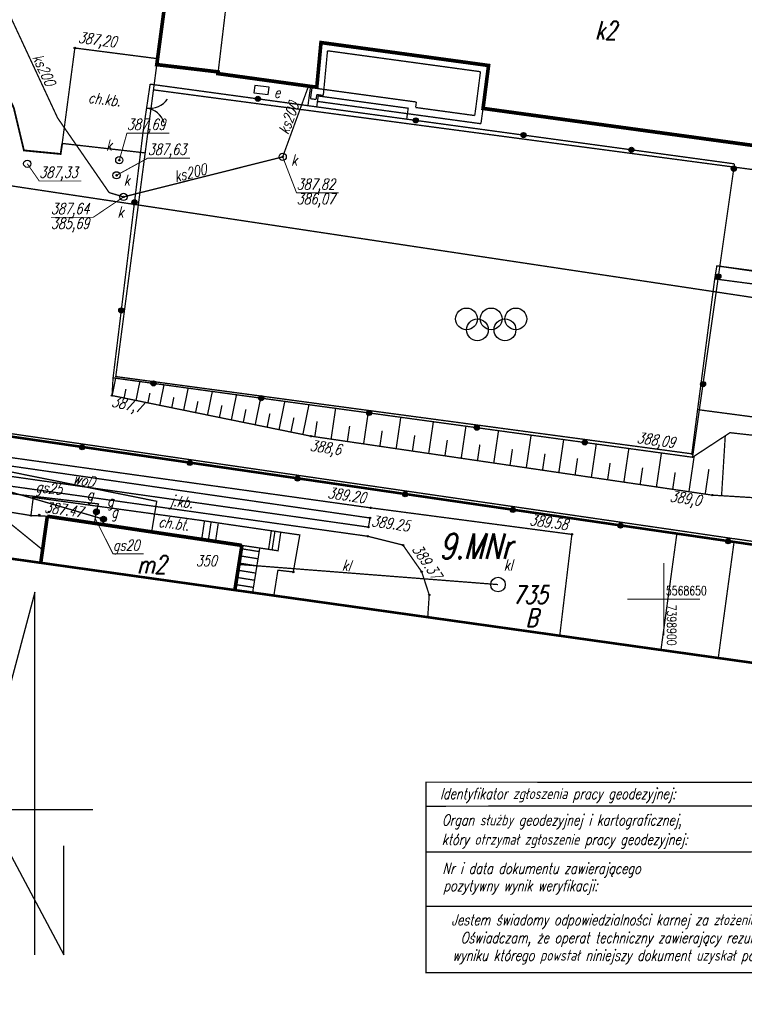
# Model space of a CAD drawing. Extents: x 0 to 7399016, y -8 to 5568733.
# Tile 4 of 10: x 7398856 to 7398906, y 5568622 to 5568690. Entities that reach past the tile are written whole.
import ezdxf
from ezdxf.enums import TextEntityAlignment as Align

# ---------------------------------------------------------------- set-up
doc = ezdxf.new("R2010")
doc.units = 0
doc.header["$MEASUREMENT"] = 0
for name, pattern in [('1053', [2, 1.5, -0.5]), ('1054', [2, 1.5, -0.5]), ('1056', [1.5, 1, -0.5]), ('1149', [1.5, 1, -0.5]), ('1308', [0]), ('2214', [3.55, 2, -0.35, 0.25, -0.35, 0.25, -0.35]), ('2217', [2, 1.5, -0.5]), ('3820', [1.5, 1, -0.5]), ('3901', [0]), ('5102', [0])]:
    doc.linetypes.add(name, pattern=pattern)
doc.layers.get('0').update_dxf_attribs({"linetype": 'CONTINUOUS'})
for name, color, linetype in [('210-OZNACZENIE_KONTURU_UZY', 7, 'CONTINUOUS'), ('211-NUMER_DZIALKI_EWIDENCY', 7, 'CONTINUOUS'), ('218-KONTUR_UZYTKU_GRUNTOWE', 7, 'CONTINUOUS'), ('219-DZIALKA_EWIDENCYJNA', 7, 'CONTINUOUS'), ('312-BUDYNEK_EWIDENCYJNY', 7, 'CONTINUOUS'), ('312-OZNACZENIE_BUDYNKU_EWI', 7, 'CONTINUOUS'), ('352-SCHODY', 7, 'CONTINUOUS'), ('CHODNIK', 7, 'CONTINUOUS'), ('CHODNIK-ATR17', 7, 'CONTINUOUS'), ('GAZOWE_URZADZENIE_TECHNIC0', 7, 'CONTINUOUS'), ('GAZOWE_URZADZENIE_TECHNICZ', 7, 'CONTINUOUS'), ('JEZDNIA', 7, 'CONTINUOUS'), ('JEZDNIA-ATR17', 7, 'CONTINUOUS'), ('KLAUZULA', 7, 'CONTINUOUS'), ('KRZYZE_MAPY', 7, 'CONTINUOUS'), ('LINIE_Z_PLANU', 7, 'CONTINUOUS'), ('NOWA_KOMORA_PODZIEMA', 7, 'CONTINUOUS'), ('NOWA_KONDYGNACJA', 7, 'CONTINUOUS'), ('NOWA_SKARPA_NIEUMOCNIONA', 7, 'CONTINUOUS'), ('NOWA_SZAFA_ELEKTROENERGETY', 7, 'CONTINUOUS'), ('NOWE_OGRODZENIE', 7, 'CONTINUOUS'), ('NOWE_SCHODY', 7, 'CONTINUOUS'), ('NOWE_WYS_', 7, 'CONTINUOUS'), ('NOWY_BUDYNEK', 7, 'CONTINUOUS'), ('NOWY_CHODNIK', 7, 'CONTINUOUS'), ('NOWY_KRAWEZNIK', 7, 'CONTINUOUS'), ('NOWY_OBSZAR_UTWARDZONY', 7, 'CONTINUOUS'), ('NOWY_PLAC_SPORTOWY', 7, 'CONTINUOUS'), ('NOWY_TARAS', 7, 'CONTINUOUS'), ('OGRODZENIE_TRWALE', 7, 'CONTINUOUS'), ('OPISY_GAZ', 7, 'CONTINUOUS'), ('OPISY_KANALIZACJA', 7, 'CONTINUOUS'), ('OSADNIK__SZAMBO', 7, 'CONTINUOUS'), ('OSADNIK__SZAMBO-ATR17', 7, 'CONTINUOUS'), ('PIKIETA_NATURALNA', 7, 'CONTINUOUS'), ('PIKIETA_SZTUCZNA', 7, 'CONTINUOUS'), ('PIKIETA_SZTUCZNA-ATR2', 7, 'CONTINUOUS'), ('PRZEWOD_ELEKTROENERGETYCZ0', 7, 'CONTINUOUS'), ('PRZEWOD_GAZOWY', 7, 'CONTINUOUS'), ('PRZEWOD_GAZOWY-ATR1', 7, 'CONTINUOUS'), ('PRZEWOD_KANALIZACYJNY', 7, 'CONTINUOUS'), ('PRZEWOD_KANALIZACYJNY-ATR1', 7, 'CONTINUOUS'), ('PRZEWOD_WODOCIAGOWY', 7, 'CONTINUOUS'), ('PRZEWOD_WODOCIAGOWY-ATR1', 7, 'CONTINUOUS'), ('RZEDNA', 7, 'CONTINUOUS'), ('STUDNIA_KANALIZACYJNA', 7, 'CONTINUOUS'), ('STUDNIA_KANALIZACYJNA-ATR1', 7, 'CONTINUOUS'), ('SZAFA_GAZOWA_LUB_KONTENER-', 7, 'CONTINUOUS'), ('ZAKRES', 7, 'CONTINUOUS')]:
    doc.layers.add(name, color=color, linetype=linetype)
doc.styles.add('STYL_ARIAL', font='simplex', dxfattribs={"width": 0.75, "oblique": 0.1})

# ---------------------------------------------------------------- blocks, each defined once
blk = doc.blocks.new('SUPK')
at = {"color": 0}
blk.add_circle((0, 0), 0.25, dxfattribs=at)
blk = doc.blocks.new('RTPW02')
at = {"color": 0}
blk.add_circle((0, 0), 0.05, dxfattribs=at)
blk = doc.blocks.new('SUKM')
at = {"color": 0}
blk.add_circle((0, 0), 0.5, dxfattribs=at)
blk = doc.blocks.new('SUGW')
at = {"color": 0}
for radius in [0.2, 0.18, 0.16, 0.14, 0.12, 0.1, 0.08, 0.06, 0.04, 0.02]:
    blk.add_circle((0, 0), radius, dxfattribs=at)
blk = doc.blocks.new('OTSP')
at = {"color": 0}
for centre in [(-1.7, 0.75), (0, 0.75), (1.7, 0.75), (-0.95, 0), (0.95, 0)]:
    blk.add_circle(centre, 0.75, dxfattribs=at)
blk = doc.blocks.new('KTOK02')
at = {"color": 0}
for centre, start, end in [((-1.5, 0), 0, 63.26058), ((1.5, 0), 116.73942, 180)]:
    blk.add_arc(centre, 1.5, start, end, dxfattribs=at)
blk = doc.blocks.new('RTPW01')
at = {"color": 0}
blk.add_circle((0, 0), 0.05, dxfattribs=at)
blk = doc.blocks.new('SUES')
at = {"color": 0}
blk.add_lwpolyline([(-0.5, -0.25), (0.5, -0.25), (0.5, 0.25), (-0.5, 0.25)], close=True, dxfattribs=at)
blk = doc.blocks.new('ST')
at = {"color": 0}
for p, q in [((0, 25), (-4, 10)), ((0, 0), (0, 25)), ((-4, 10), (4, 10)), ((-2, 0), (-2, 7.5)), ((-2, 7.5), (2, 0)), ((2, 0), (2, 7.5))]:
    blk.add_line(p, q, dxfattribs=at)

msp = doc.modelspace()

# ---------------------------------------------------------------- linework, layer by layer
at = {"layer": '218-KONTUR_UZYTKU_GRUNTOWE', "color": 3, "linetype": '2217', "const_width": 0.09}
for points in [[(7398842.109, 5568663.289), (7398900.959, 5568654.739)], [(7398899.809, 5568646.504), (7398900.91, 5568654.55)], [(7398904.841, 5568654.168), (7398900.901, 5568654.748)], [(7398918.793, 5568652.144), (7398904.773, 5568654.184)]]:
    msp.add_lwpolyline(points, dxfattribs=at)
at = {"layer": '219-DZIALKA_EWIDENCYJNA', "color": 7, "const_width": 0.09}
for points in [[(7398845.02, 5568680), (7398945.936, 5568664.807)], [(7398842.06, 5568663.1), (7398904.85, 5568653.97)], [(7398903.759, 5568645.949), (7398904.85, 5568653.97)], [(7398941.564, 5568648.637), (7398904.85, 5568653.97)]]:
    msp.add_lwpolyline(points, dxfattribs=at)
at = {"layer": '312-BUDYNEK_EWIDENCYJNY', "color": 7, "const_width": 0.25}
for points in [[(7398857.067, 5568652.509), (7398857.52, 5568655.72)], [(7398857.52, 5568655.72), (7398870.93, 5568653.71)], [(7398870.93, 5568653.71), (7398870.444, 5568650.63)]]:
    msp.add_lwpolyline(points, dxfattribs=at)
at = {"layer": '352-SCHODY', "color": 7, "const_width": 0.09}
for points in [[(7398868.35, 5568655.4), (7398869.55, 5568655.22), (7398872.96, 5568654.72), (7398872.77, 5568653.44), (7398872.16, 5568653.53), (7398870.93, 5568653.71), (7398869.36, 5568653.95), (7398868.16, 5568654.13), (7398868.35, 5568655.4)], [(7398868.35, 5568655.4), (7398869.55, 5568655.22), (7398872.96, 5568654.72), (7398872.77, 5568653.44), (7398872.16, 5568653.53), (7398870.93, 5568653.71), (7398869.36, 5568653.95), (7398868.16, 5568654.13), (7398868.35, 5568655.4)], [(7398868.809, 5568655.331), (7398868.618, 5568654.061)], [(7398869.303, 5568655.257), (7398869.113, 5568653.987)], [(7398872.96, 5568654.72), (7398873.61, 5568654.62), (7398873.42, 5568653.34), (7398872.77, 5568653.44), (7398872.96, 5568654.72)], [(7398872.96, 5568654.72), (7398873.61, 5568654.62), (7398873.42, 5568653.34), (7398872.77, 5568653.44), (7398872.96, 5568654.72)], [(7398873.01, 5568653.403), (7398873.207, 5568654.682)], [(7398870.444, 5568650.63), (7398870.93, 5568653.71), (7398872.16, 5568653.53)], [(7398870.444, 5568650.63), (7398870.93, 5568653.71), (7398872.16, 5568653.53)], [(7398870.816, 5568652.986), (7398872.041, 5568652.789)], [(7398870.894, 5568653.48), (7398872.12, 5568653.283)], [(7398872.16, 5568653.53), (7398871.668, 5568650.458)], [(7398872.16, 5568653.53), (7398871.668, 5568650.458)], [(7398870.738, 5568652.492), (7398871.962, 5568652.296)], [(7398870.66, 5568651.998), (7398871.883, 5568651.802)], [(7398870.504, 5568651.01), (7398871.725, 5568650.815)], [(7398870.582, 5568651.504), (7398871.804, 5568651.308)]]:
    msp.add_lwpolyline(points, dxfattribs=at)
at = {"layer": 'CHODNIK', "color": 7, "linetype": '1056', "const_width": 0.09}
for points in [[(7398868.35, 5568655.4), (7398856.55, 5568657.02), (7398856.39, 5568655.77), (7398857.52, 5568655.72), (7398868.16, 5568654.13), (7398868.35, 5568655.4)], [(7398873.61, 5568654.62), (7398873.42, 5568653.34), (7398872.77, 5568653.44), (7398872.16, 5568653.53), (7398871.668, 5568650.458)], [(7398873.132, 5568650.252), (7398873.41, 5568652), (7398874.47, 5568651.88), (7398874.92, 5568654.43), (7398873.61, 5568654.62)]]:
    msp.add_lwpolyline(points, dxfattribs=at)
at = {"layer": 'JEZDNIA', "color": 7, "linetype": '1053', "const_width": 0.09}
for points in [[(7398843.76, 5568662.77), (7398842.84, 5568657.58), (7398845.29, 5568657.56), (7398845.5, 5568658.57), (7398847.88, 5568658.23), (7398847.96, 5568658.78), (7398879.6, 5568654.34), (7398882.03, 5568653.73), (7398883.32, 5568651.89), (7398883.84, 5568650.3), (7398883.737, 5568648.762)], [(7398892.834, 5568647.484), (7398893.67, 5568654.47), (7398879.8, 5568656.3), (7398848.16, 5568660.72), (7398845.61, 5568661.39), (7398845.67, 5568662.55), (7398843.76, 5568662.77)], [(7398848, 5568659.46), (7398848.11, 5568660.18), (7398879.76, 5568655.6), (7398879.65, 5568654.97), (7398848, 5568659.46)]]:
    msp.add_lwpolyline(points, dxfattribs=at)
at = {"layer": 'KLAUZULA', "color": 1, "const_width": 0.09}
for points in [[(7398949.964, 5568624.253), (7398883.613, 5568624.253), (7398883.61, 5568637.39), (7398949.964, 5568637.383), (7398949.964, 5568624.253)], [(7398883.622, 5568635.734), (7398926.458, 5568635.762)], [(7398883.645, 5568632.572), (7398926.484, 5568632.601)], [(7398883.661, 5568628.824), (7398926.504, 5568628.853)]]:
    msp.add_lwpolyline(points, dxfattribs=at)
at = {"layer": 'KRZYZE_MAPY', "color": 7, "const_width": 0.065}
for points in [[(7398900, 5568647.5), (7398900, 5568652.5)], [(7398897.5, 5568650), (7398902.5, 5568650)]]:
    msp.add_lwpolyline(points, dxfattribs=at)
at = {"layer": 'KRZYZE_MAPY', "color": 7}
msp.add_point((7398900, 5568650), dxfattribs=at)
at = {"layer": 'LINIE_Z_PLANU', "color": 9, "const_width": 0.175}
msp.add_lwpolyline([(7398843.492, 5568662.892), (7398941.554, 5568648.599)], dxfattribs=at)
at = {"layer": 'NOWA_KOMORA_PODZIEMA', "color": 7, "const_width": 0.065}
msp.add_lwpolyline([(7398856.139, 5568680.018), (7398856.964, 5568678.827), (7398859.874, 5568678.827)], dxfattribs=at)
at = {"layer": 'NOWA_KONDYGNACJA', "color": 7, "const_width": 0.09}
msp.add_lwpolyline([(7398869.294, 5568686.349), (7398870.774, 5568698.751)], dxfattribs=at)
at = {"layer": 'NOWA_SKARPA_NIEUMOCNIONA', "color": 7, "linetype": '3820', "const_width": 0.09}
msp.add_lwpolyline([(7398861.979, 5568664.039), (7398875.69, 5568661.24), (7398903.343, 5568657.175), (7398925.529, 5568655.809), (7398921.167, 5568659.619), (7398904.569, 5568661.479), (7398901.988, 5568659.786), (7398862.05, 5568665.258), (7398861.979, 5568664.039)], dxfattribs=at)
at = {"layer": 'NOWA_SKARPA_NIEUMOCNIONA', "color": 7, "const_width": 0.09}
for points in [[(7398861.987, 5568664.037), (7398862.231, 5568665.233)], [(7398862.809, 5568663.87), (7398862.936, 5568664.494)], [(7398863.63, 5568663.702), (7398863.896, 5568665.005)], [(7398865.273, 5568663.366), (7398865.561, 5568664.777)], [(7398866.916, 5568663.031), (7398867.226, 5568664.549)], [(7398864.452, 5568663.534), (7398864.59, 5568664.213)], [(7398866.095, 5568663.199), (7398866.244, 5568663.931)], [(7398868.559, 5568662.696), (7398868.891, 5568664.321)], [(7398870.202, 5568662.36), (7398870.556, 5568664.093)], [(7398871.845, 5568662.025), (7398872.221, 5568663.865)], [(7398867.738, 5568662.863), (7398867.898, 5568663.649)], [(7398869.381, 5568662.528), (7398869.552, 5568663.367)], [(7398871.024, 5568662.193), (7398871.206, 5568663.086)], [(7398873.488, 5568661.69), (7398873.886, 5568663.636)], [(7398875.131, 5568661.354), (7398875.55, 5568663.408)], [(7398877.076, 5568661.036), (7398877.388, 5568663.156)], [(7398872.667, 5568661.857), (7398872.86, 5568662.804)], [(7398874.31, 5568661.522), (7398874.514, 5568662.522)], [(7398879.318, 5568660.707), (7398879.633, 5568662.849)], [(7398881.56, 5568660.377), (7398881.878, 5568662.541)], [(7398875.955, 5568661.201), (7398876.11, 5568662.256)], [(7398878.197, 5568660.871), (7398878.354, 5568661.937)], [(7398883.803, 5568660.048), (7398884.124, 5568662.234)], [(7398886.045, 5568659.718), (7398886.369, 5568661.926)], [(7398880.439, 5568660.542), (7398880.598, 5568661.618)], [(7398882.681, 5568660.212), (7398882.841, 5568661.3)], [(7398888.287, 5568659.388), (7398888.615, 5568661.618)], [(7398890.529, 5568659.059), (7398890.86, 5568661.311)], [(7398903.987, 5568657.135), (7398904.241, 5568661.264)], [(7398884.923, 5568659.883), (7398885.085, 5568660.981)], [(7398887.166, 5568659.553), (7398887.329, 5568660.663)], [(7398889.408, 5568659.224), (7398889.572, 5568660.344)], [(7398892.771, 5568658.729), (7398893.105, 5568661.003)], [(7398895.013, 5568658.4), (7398895.35, 5568660.695)], [(7398897.255, 5568658.07), (7398897.596, 5568660.388)], [(7398891.65, 5568658.894), (7398891.816, 5568660.025)], [(7398893.892, 5568658.564), (7398894.06, 5568659.707)], [(7398899.497, 5568657.74), (7398899.841, 5568660.08)], [(7398901.739, 5568657.411), (7398902.099, 5568659.859)], [(7398896.134, 5568658.235), (7398896.304, 5568659.388)], [(7398898.376, 5568657.905), (7398898.547, 5568659.07)], [(7398900.618, 5568657.576), (7398900.791, 5568658.751)], [(7398902.86, 5568657.246), (7398903.113, 5568658.968)]]:
    msp.add_lwpolyline(points, dxfattribs=at)
at = {"layer": 'NOWE_OGRODZENIE', "color": 7, "const_width": 0.09}
msp.add_lwpolyline([(7398864.118, 5568682.207), (7398864.604, 5568685.503)], dxfattribs=at)
at = {"layer": 'NOWE_OGRODZENIE', "color": 7, "linetype": '3901', "const_width": 0.09}
for points in [[(7398864.604, 5568685.503), (7398875.48, 5568684.019)], [(7398875.48, 5568684.019), (7398882.287, 5568683.09)], [(7398882.287, 5568683.09), (7398904.874, 5568680.009)], [(7398862.05, 5568665.258), (7398864.118, 5568682.207)], [(7398904.874, 5568680.009), (7398901.988, 5568659.786)], [(7398901.988, 5568659.786), (7398862.05, 5568665.258)]]:
    msp.add_lwpolyline(points, dxfattribs=at)
at = {"layer": 'NOWE_OGRODZENIE', "color": 7}
for centre, radius in [((7398872.035, 5568684.489), 0.175), ((7398872.035, 5568684.489), 0.158), ((7398872.035, 5568684.489), 0.14), ((7398872.035, 5568684.489), 0.122), ((7398872.035, 5568684.489), 0.105), ((7398872.035, 5568684.489), 0.0875), ((7398872.035, 5568684.489), 0.07), ((7398872.035, 5568684.489), 0.0525), ((7398872.035, 5568684.489), 0.035), ((7398882.912, 5568683.005), 0.175), ((7398882.912, 5568683.005), 0.158), ((7398882.912, 5568683.005), 0.14), ((7398882.912, 5568683.005), 0.122), ((7398882.912, 5568683.005), 0.105), ((7398882.912, 5568683.005), 0.0875), ((7398882.912, 5568683.005), 0.07), ((7398882.912, 5568683.005), 0.0525), ((7398882.912, 5568683.005), 0.035), ((7398890.343, 5568681.991), 0.175), ((7398890.343, 5568681.991), 0.158), ((7398890.343, 5568681.991), 0.14), ((7398890.343, 5568681.991), 0.122), ((7398890.343, 5568681.991), 0.105), ((7398890.343, 5568681.991), 0.0875), ((7398890.343, 5568681.991), 0.07), ((7398890.343, 5568681.991), 0.0525), ((7398890.343, 5568681.991), 0.035), ((7398897.774, 5568680.978), 0.175), ((7398897.774, 5568680.978), 0.158), ((7398897.774, 5568680.978), 0.14), ((7398897.774, 5568680.978), 0.122), ((7398897.774, 5568680.978), 0.105), ((7398897.774, 5568680.978), 0.0875), ((7398897.774, 5568680.978), 0.07), ((7398897.774, 5568680.978), 0.0525), ((7398897.774, 5568680.978), 0.035), ((7398904.827, 5568679.678), 0.175), ((7398904.827, 5568679.678), 0.158), ((7398904.827, 5568679.678), 0.14), ((7398904.827, 5568679.678), 0.122), ((7398904.827, 5568679.678), 0.105), ((7398904.827, 5568679.678), 0.0875), ((7398904.827, 5568679.678), 0.07), ((7398904.827, 5568679.678), 0.0525), ((7398904.827, 5568679.678), 0.035), ((7398863.526, 5568677.357), 0.175), ((7398863.526, 5568677.357), 0.158), ((7398863.526, 5568677.357), 0.14), ((7398863.526, 5568677.357), 0.122), ((7398863.526, 5568677.357), 0.105), ((7398863.526, 5568677.357), 0.0875), ((7398863.526, 5568677.357), 0.07), ((7398863.526, 5568677.357), 0.0525), ((7398863.526, 5568677.357), 0.035), ((7398903.767, 5568672.253), 0.175), ((7398903.767, 5568672.253), 0.158), ((7398903.767, 5568672.253), 0.14), ((7398903.767, 5568672.253), 0.122), ((7398903.767, 5568672.253), 0.105), ((7398903.767, 5568672.253), 0.0875), ((7398903.767, 5568672.253), 0.07), ((7398903.767, 5568672.253), 0.0525), ((7398903.767, 5568672.253), 0.035), ((7398862.618, 5568669.912), 0.175), ((7398862.618, 5568669.912), 0.158), ((7398862.618, 5568669.912), 0.14), ((7398862.618, 5568669.912), 0.122), ((7398862.618, 5568669.912), 0.105), ((7398862.618, 5568669.912), 0.0875), ((7398862.618, 5568669.912), 0.07), ((7398862.618, 5568669.912), 0.0525), ((7398862.618, 5568669.912), 0.035), ((7398864.835, 5568664.876), 0.175), ((7398864.835, 5568664.876), 0.158), ((7398864.835, 5568664.876), 0.14), ((7398864.835, 5568664.876), 0.122), ((7398864.835, 5568664.876), 0.105), ((7398864.835, 5568664.876), 0.0875), ((7398864.835, 5568664.876), 0.07), ((7398864.835, 5568664.876), 0.0525), ((7398864.835, 5568664.876), 0.035), ((7398902.708, 5568664.829), 0.175), ((7398902.708, 5568664.829), 0.158), ((7398902.708, 5568664.829), 0.14), ((7398902.708, 5568664.829), 0.122), ((7398902.708, 5568664.829), 0.105), ((7398902.708, 5568664.829), 0.0875), ((7398902.708, 5568664.829), 0.07), ((7398902.708, 5568664.829), 0.0525), ((7398902.708, 5568664.829), 0.035), ((7398872.266, 5568663.858), 0.175), ((7398872.266, 5568663.858), 0.158), ((7398872.266, 5568663.858), 0.14), ((7398872.266, 5568663.858), 0.122), ((7398872.266, 5568663.858), 0.105), ((7398872.266, 5568663.858), 0.0875), ((7398872.266, 5568663.858), 0.07), ((7398872.266, 5568663.858), 0.0525), ((7398872.266, 5568663.858), 0.035), ((7398879.696, 5568662.84), 0.175), ((7398879.696, 5568662.84), 0.158), ((7398879.696, 5568662.84), 0.14), ((7398879.696, 5568662.84), 0.122), ((7398879.696, 5568662.84), 0.105), ((7398879.696, 5568662.84), 0.0875), ((7398879.696, 5568662.84), 0.07), ((7398879.696, 5568662.84), 0.0525), ((7398879.696, 5568662.84), 0.035), ((7398887.127, 5568661.822), 0.175), ((7398887.127, 5568661.822), 0.158), ((7398887.127, 5568661.822), 0.14), ((7398887.127, 5568661.822), 0.122), ((7398887.127, 5568661.822), 0.105), ((7398887.127, 5568661.822), 0.0875), ((7398887.127, 5568661.822), 0.07), ((7398887.127, 5568661.822), 0.0525), ((7398887.127, 5568661.822), 0.035), ((7398894.557, 5568660.804), 0.175), ((7398894.557, 5568660.804), 0.158), ((7398894.557, 5568660.804), 0.14), ((7398894.557, 5568660.804), 0.122), ((7398894.557, 5568660.804), 0.105), ((7398894.557, 5568660.804), 0.0875), ((7398894.557, 5568660.804), 0.07), ((7398894.557, 5568660.804), 0.0525), ((7398894.557, 5568660.804), 0.035)]:
    msp.add_circle(centre, radius, dxfattribs=at)
at = {"layer": 'NOWE_SCHODY', "color": 7, "linetype": '1308', "const_width": 0.09}
for points in [[(7398876.085, 5568683.937), (7398876.188, 5568684.69), (7398882.39, 5568683.844), (7398882.287, 5568683.09), (7398876.085, 5568683.937)], [(7398876.136, 5568684.313), (7398882.339, 5568683.467)]]:
    msp.add_lwpolyline(points, dxfattribs=at)
at = {"layer": 'NOWY_BUDYNEK', "color": 7, "const_width": 0.25}
msp.add_lwpolyline([(7398887.55, 5568683.83), (7398887.93, 5568686.79), (7398876.38, 5568688.37), (7398876.09, 5568685.29), (7398869.28, 5568686.23), (7398869.294, 5568686.349), (7398865.063, 5568686.85), (7398866.716, 5568699.238), (7398870.774, 5568698.751), (7398870.81, 5568699.05), (7398877.1, 5568698.35), (7398877.43, 5568701.24), (7398887.42, 5568699.81), (7398887.05, 5568696.84), (7398889.97, 5568696.49), (7398892.88, 5568696.08), (7398925.81, 5568691.66), (7398924.17, 5568678.81), (7398887.55, 5568683.83)], dxfattribs=at)
at = {"layer": 'NOWY_CHODNIK', "color": 7, "linetype": '1056', "const_width": 0.09}
for points in [[(7398864.266, 5568680.764), (7398858.545, 5568681.417), (7398859.416, 5568687.994), (7398865.118, 5568687.26)], [(7398864.834, 5568685.11), (7398865.063, 5568686.85)], [(7398903.66, 5568672.979), (7398925.346, 5568669.846), (7398925.203, 5568669.174), (7398921.213, 5568669.749), (7398903.515, 5568672.079)]]:
    msp.add_lwpolyline(points, dxfattribs=at)
at = {"layer": 'NOWY_KRAWEZNIK', "color": 7, "const_width": 0.125}
msp.add_lwpolyline([(7398850.299, 5568688.872), (7398852.642, 5568687.478), (7398854.523, 5568685.348), (7398855.21, 5568683.865), (7398855.907, 5568680.936), (7398858.436, 5568680.691), (7398858.545, 5568681.417)], dxfattribs=at)
at = {"layer": 'NOWY_OBSZAR_UTWARDZONY', "color": 7, "linetype": '1054', "const_width": 0.09}
msp.add_lwpolyline([(7398921.213, 5568669.749), (7398920.036, 5568660.731), (7398902.335, 5568663.07)], dxfattribs=at)
at = {"layer": 'NOWY_PLAC_SPORTOWY', "color": 7, "linetype": '1149', "const_width": 0.09}
msp.add_lwpolyline([(7398926.187, 5568676.947), (7398864.834, 5568685.11), (7398862.237, 5568665.347), (7398901.939, 5568660.023), (7398902.335, 5568663.07), (7398903.515, 5568672.079), (7398903.66, 5568672.979), (7398925.267, 5568670.089), (7398926.187, 5568676.947)], dxfattribs=at)
at = {"layer": 'NOWY_TARAS', "color": 7, "const_width": 0.09}
for points in [[(7398876.09, 5568685.29), (7398876.38, 5568688.37)], [(7398876.38, 5568688.37), (7398887.93, 5568686.79)], [(7398876.539, 5568684.723), (7398876.829, 5568687.804)], [(7398876.829, 5568687.804), (7398887.371, 5568686.362)], [(7398887.371, 5568686.362), (7398887.054, 5568683.897)], [(7398887.93, 5568686.79), (7398887.55, 5568683.83)], [(7398875.48, 5568684.019), (7398875.664, 5568685.349)], [(7398875.76, 5568685.253), (7398875.657, 5568684.5)], [(7398875.664, 5568685.349), (7398876.09, 5568685.29)], [(7398882.953, 5568684.271), (7398875.76, 5568685.253)], [(7398876.044, 5568684.447), (7398876.091, 5568684.785)], [(7398876.091, 5568684.785), (7398876.539, 5568684.723)], [(7398875.657, 5568684.5), (7398876.044, 5568684.447)], [(7398876.188, 5568684.69), (7398876.085, 5568683.937)], [(7398882.39, 5568683.844), (7398876.188, 5568684.69)], [(7398882.902, 5568683.895), (7398882.953, 5568684.271)], [(7398876.085, 5568683.937), (7398875.48, 5568684.019)], [(7398882.339, 5568683.467), (7398882.39, 5568683.844)], [(7398887.402, 5568682.776), (7398882.339, 5568683.467)], [(7398886.976, 5568683.339), (7398882.902, 5568683.895)], [(7398887.054, 5568683.897), (7398886.976, 5568683.339)], [(7398887.55, 5568683.83), (7398887.402, 5568682.776)]]:
    msp.add_lwpolyline(points, dxfattribs=at)
at = {"layer": 'OGRODZENIE_TRWALE', "color": 7, "linetype": '3901', "const_width": 0.09}
for points in [[(7398941.554, 5568648.599), (7398845.67, 5568662.55), (7398843.76, 5568662.77)], [(7398857.52, 5568655.72), (7398856.39, 5568655.77), (7398845.29, 5568657.56), (7398842.84, 5568657.58)]]:
    msp.add_lwpolyline(points, dxfattribs=at)
at = {"layer": 'OGRODZENIE_TRWALE', "color": 7}
for centre, radius in [((7398859.913, 5568660.478), 0.175), ((7398859.913, 5568660.478), 0.158), ((7398859.913, 5568660.478), 0.14), ((7398859.913, 5568660.478), 0.122), ((7398859.913, 5568660.478), 0.105), ((7398859.913, 5568660.478), 0.0875), ((7398859.913, 5568660.478), 0.07), ((7398859.913, 5568660.478), 0.0525), ((7398859.913, 5568660.478), 0.035), ((7398867.335, 5568659.398), 0.175), ((7398867.335, 5568659.398), 0.158), ((7398867.335, 5568659.398), 0.14), ((7398867.335, 5568659.398), 0.122), ((7398867.335, 5568659.398), 0.105), ((7398867.335, 5568659.398), 0.0875), ((7398867.335, 5568659.398), 0.07), ((7398867.335, 5568659.398), 0.0525), ((7398867.335, 5568659.398), 0.035), ((7398874.757, 5568658.318), 0.175), ((7398874.757, 5568658.318), 0.158), ((7398874.757, 5568658.318), 0.14), ((7398874.757, 5568658.318), 0.122), ((7398874.757, 5568658.318), 0.105), ((7398874.757, 5568658.318), 0.0875), ((7398874.757, 5568658.318), 0.07), ((7398874.757, 5568658.318), 0.0525), ((7398874.757, 5568658.318), 0.035), ((7398882.179, 5568657.238), 0.175), ((7398882.179, 5568657.238), 0.158), ((7398882.179, 5568657.238), 0.14), ((7398882.179, 5568657.238), 0.122), ((7398882.179, 5568657.238), 0.105), ((7398882.179, 5568657.238), 0.0875), ((7398882.179, 5568657.238), 0.07), ((7398882.179, 5568657.238), 0.0525), ((7398882.179, 5568657.238), 0.035), ((7398889.6, 5568656.158), 0.175), ((7398889.6, 5568656.158), 0.158), ((7398889.6, 5568656.158), 0.14), ((7398889.6, 5568656.158), 0.122), ((7398889.6, 5568656.158), 0.105), ((7398889.6, 5568656.158), 0.0875), ((7398889.6, 5568656.158), 0.07), ((7398889.6, 5568656.158), 0.0525), ((7398889.6, 5568656.158), 0.035), ((7398897.022, 5568655.078), 0.175), ((7398897.022, 5568655.078), 0.158), ((7398897.022, 5568655.078), 0.14), ((7398897.022, 5568655.078), 0.122), ((7398897.022, 5568655.078), 0.105), ((7398897.022, 5568655.078), 0.0875), ((7398897.022, 5568655.078), 0.07), ((7398897.022, 5568655.078), 0.0525), ((7398897.022, 5568655.078), 0.035), ((7398904.444, 5568653.998), 0.175), ((7398904.444, 5568653.998), 0.158), ((7398904.444, 5568653.998), 0.14), ((7398904.444, 5568653.998), 0.122), ((7398904.444, 5568653.998), 0.105), ((7398904.444, 5568653.998), 0.0875), ((7398904.444, 5568653.998), 0.07), ((7398904.444, 5568653.998), 0.0525), ((7398904.444, 5568653.998), 0.035)]:
    msp.add_circle(centre, radius, dxfattribs=at)
at = {"layer": 'OPISY_GAZ', "color": 40, "const_width": 0.065}
msp.add_lwpolyline([(7398860.82, 5568655.57), (7398862.048, 5568653.127), (7398864.164, 5568653.127)], dxfattribs=at)
at = {"layer": 'OPISY_KANALIZACJA', "color": 28, "const_width": 0.065}
for points in [[(7398862.48, 5568680.26), (7398863.008, 5568682.129), (7398865.918, 5568682.129)], [(7398862.29, 5568679.22), (7398864.443, 5568680.405), (7398867.353, 5568680.405)], [(7398873.74, 5568680.49), (7398874.696, 5568678.013), (7398877.607, 5568678.013)], [(7398862.77, 5568677.73), (7398860.681, 5568676.325), (7398857.771, 5568676.325)]]:
    msp.add_lwpolyline(points, dxfattribs=at)
at = {"layer": 'PRZEWOD_ELEKTROENERGETYCZ0', "color": 1, "linetype": '5102', "const_width": 0.09}
msp.add_lwpolyline([(7398843.72, 5568664.36), (7398857.19, 5568653.41)], dxfattribs=at)
at = {"layer": 'PRZEWOD_GAZOWY', "color": 40, "const_width": 0.09}
for points in [[(7398861.38, 5568655.14), (7398861.39, 5568655.52), (7398853.03, 5568657.97), (7398841.57, 5568659.84), (7398836.7, 5568660.64), (7398835.81, 5568660.78)], [(7398860.84, 5568655.73), (7398860.9, 5568656.02), (7398861.04, 5568656.57), (7398846.69, 5568658.26)], [(7398860.77, 5568655.23), (7398860.84, 5568655.73)]]:
    msp.add_lwpolyline(points, dxfattribs=at)
at = {"layer": 'PRZEWOD_KANALIZACYJNY', "color": 28, "const_width": 0.09}
for points in [[(7398862.77, 5568677.73), (7398861.78, 5568678.03), (7398858.23, 5568683.17), (7398854.81, 5568690.52)], [(7398875.52, 5568685.37), (7398873.74, 5568680.49)], [(7398873.74, 5568680.49), (7398862.77, 5568677.73)], [(7398888.58, 5568651.01), (7398870.72, 5568652.4)]]:
    msp.add_lwpolyline(points, dxfattribs=at)
at = {"layer": 'PRZEWOD_WODOCIAGOWY', "color": 5, "const_width": 0.09}
msp.add_lwpolyline([(7398841.31, 5568661.58), (7398853.06, 5568659.17), (7398865.06, 5568656.75), (7398864.71, 5568654.64)], dxfattribs=at)
at = {"layer": 'ZAKRES', "color": 178, "linetype": '2214', "const_width": 0.175}
msp.add_lwpolyline([(7398842.37, 5568729.69), (7398827.96, 5568656.39), (7398823.87, 5568623.45), (7398845, 5568622.17), (7398852.72, 5568653.12), (7398939.48, 5568640.93), (7398951.29, 5568684.61), (7398962.07, 5568693.74), (7398968.86, 5568717.2), (7398854.75, 5568730.51), (7398842.37, 5568729.69)], dxfattribs=at)

# ---------------------------------------------------------------- block references
at = {"layer": 'GAZOWE_URZADZENIE_TECHNIC0', "color": 40}
for p in [(7398860.9, 5568656.02), (7398861.39, 5568655.52)]:
    msp.add_blockref('SUGW', p, dxfattribs=at)
at = {"layer": 'KRZYZE_MAPY', "color": 7}
msp.add_blockref('ST', (7398856.656, 5568625.496), dxfattribs=at)
at = {"layer": 'NOWA_KOMORA_PODZIEMA', "color": 7}
msp.add_blockref('SUPK', (7398856.139, 5568680.018), dxfattribs=at)
at = {"layer": 'NOWA_SZAFA_ELEKTROENERGETY', "color": 1, "rotation": 353.09013}
msp.add_blockref('SUES', (7398872.282, 5568685.098), dxfattribs=at)
at = {"layer": 'NOWE_OGRODZENIE', "color": 7, "rotation": 261.61253}
msp.add_blockref('KTOK02', (7398864.361, 5568683.855), dxfattribs=at)
at = {"layer": 'NOWE_WYS_', "color": 7}
for p in [(7398859.416, 5568687.994), (7398861.979, 5568664.039), (7398875.69, 5568661.24), (7398901.939, 5568660.023), (7398903.343, 5568657.175)]:
    msp.add_blockref('RTPW01', p, dxfattribs=at)
at = {"layer": 'NOWY_PLAC_SPORTOWY', "color": 7}
msp.add_blockref('OTSP', (7398888.11, 5568668.57), dxfattribs=at)
at = {"layer": 'OSADNIK__SZAMBO', "color": 28}
msp.add_blockref('SUKM', (7398888.58, 5568651.01), dxfattribs=at)
at = {"layer": 'PIKIETA_NATURALNA', "color": 7}
msp.add_blockref('RTPW02', (7398874.47, 5568651.88), dxfattribs=at)
at = {"layer": 'PIKIETA_SZTUCZNA', "color": 7}
for p in [(7398856.55, 5568657.02), (7398879.8, 5568656.3), (7398856.39, 5568655.77), (7398856.96, 5568655.81), (7398857.63, 5568656.02), (7398879.76, 5568655.6), (7398879.65, 5568654.97), (7398879.6, 5568654.34), (7398893.67, 5568654.47), (7398882.03, 5568653.73), (7398883.32, 5568651.89), (7398883.84, 5568650.3)]:
    msp.add_blockref('RTPW02', p, dxfattribs=at)
at = {"layer": 'RZEDNA', "color": 7}
for p in [(7398862.48, 5568680.26), (7398873.74, 5568680.49), (7398862.29, 5568679.22), (7398862.77, 5568677.73)]:
    msp.add_blockref('RTPW02', p, dxfattribs=at)
at = {"layer": 'STUDNIA_KANALIZACYJNA', "color": 28}
for p in [(7398862.48, 5568680.26), (7398873.74, 5568680.49), (7398862.29, 5568679.22), (7398862.77, 5568677.73)]:
    msp.add_blockref('SUPK', p, dxfattribs=at)

# ---------------------------------------------------------------- texts
at = {"layer": '210-OZNACZENIE_KONTURU_UZY', "color": 3, "style": 'STYL_ARIAL', "oblique": 15, "width": 0.75}
msp.add_text('B', height=1.25, dxfattribs=at).set_placement((7398890.469, 5568648.087))
at = {"layer": '211-NUMER_DZIALKI_EWIDENCY', "color": 7, "style": 'STYL_ARIAL', "oblique": 15, "width": 0.75}
msp.add_text('735', height=1.25, dxfattribs=at).set_placement((7398889.587, 5568649.684))
at = {"layer": '312-OZNACZENIE_BUDYNKU_EWI', "color": 7, "style": 'STYL_ARIAL', "oblique": 15, "width": 0.75}
msp.add_text('k2', height=1.25, dxfattribs=at).set_placement((7398896, 5568688.586), align=Align.CENTER)
for s, height, p in [('m2', 1.25, (7398863.696, 5568651.763)), ('350', 0.75, (7398867.753, 5568652.275))]:
    msp.add_text(s, height=height, dxfattribs=at).set_placement(p)
at = {"layer": 'CHODNIK-ATR17', "color": 7, "style": 'STYL_ARIAL', "oblique": 15, "width": 0.75}
msp.add_text('ch.bt.', height=0.75, rotation=352.183, dxfattribs=at).set_placement((7398865.147, 5568655.002))
at = {"layer": 'GAZOWE_URZADZENIE_TECHNICZ', "color": 40, "style": 'STYL_ARIAL', "oblique": 15, "width": 0.75}
for p in [(7398860.243, 5568656.835), (7398861.64, 5568656.396)]:
    msp.add_text('g', height=0.75, dxfattribs=at).set_placement(p)
at = {"layer": 'JEZDNIA-ATR17', "color": 7, "style": 'STYL_ARIAL', "oblique": 15, "width": 0.75}
msp.add_text('j.kb.', height=0.75, rotation=352.673, dxfattribs=at).set_placement((7398865.95, 5568656.463))
at = {"layer": 'KLAUZULA', "color": 1, "style": 'STYL_ARIAL', "oblique": 15, "width": 0.75}
for s, p in [('Identyfikator zgłoszenia pracy geodezyjnej:', (7398884.59, 5568636.227)), ('Organ służby geodezyjnej i kartograficznej,', (7398884.717, 5568634.411)), ('który otrzymał zgłoszenie pracy geodezyjnej:', (7398884.709, 5568633.074)), ('Nr i data dokumentu zawierającego', (7398884.745, 5568631.072)), ('pozytywny wynik weryfikacji:', (7398884.815, 5568629.887)), ('Jestem świadomy odpowiedzialności karnej za złożenie fałszywego oświadczenia.', (7398885.369, 5568627.53)), ('Oświadczam, że operat techniczny zawierający rezultaty prac geodezyjnych w', (7398886.011, 5568626.296)), ('wyniku którego powstał niniejszy dokument uzyskał pozytywny wynik weryfikacji.', (7398885.444, 5568625.084))]:
    msp.add_text(s, height=0.75, dxfattribs=at).set_placement(p)
at = {"layer": 'KRZYZE_MAPY', "color": 7, "style": 'STYL_ARIAL', "width": 0.75}
msp.add_text('5568650', height=0.625, dxfattribs=at).set_placement((7398900.157, 5568650.277))
msp.add_text('7398900', height=0.625, rotation=270, dxfattribs=at).set_placement((7398900.232, 5568649.617))
at = {"layer": 'LINIE_Z_PLANU', "color": 9, "style": 'STYL_ARIAL', "oblique": 15, "width": 0.75}
msp.add_text('9.MNr', height=1.75, dxfattribs=at).set_placement((7398884.527, 5568652.784))
at = {"layer": 'NOWA_KOMORA_PODZIEMA', "color": 7, "style": 'STYL_ARIAL', "oblique": 15, "width": 0.75}
msp.add_text('387,33', height=0.75, dxfattribs=at).set_placement((7398856.964, 5568679.051))
at = {"layer": 'NOWA_SZAFA_ELEKTROENERGETY', "color": 1, "style": 'STYL_ARIAL', "oblique": 15, "width": 0.75}
msp.add_text('e', height=0.75, dxfattribs=at).set_placement((7398873.134, 5568684.55))
at = {"layer": 'NOWE_WYS_', "color": 7, "style": 'STYL_ARIAL', "oblique": 15, "width": 0.75}
for s, rotation, p in [('387,20', 352.6621, (7398859.605, 5568688.371)), ('387,7', 348.462, (7398861.894, 5568663.292)), ('388,09', 352.3623, (7398898.111, 5568660.78)), ('388,6', 351.6374, (7398875.575, 5568660.248)), ('389,0', 351.6374, (7398900.387, 5568656.747))]:
    msp.add_text(s, height=0.75, rotation=rotation, dxfattribs=at).set_placement(p)
at = {"layer": 'NOWY_CHODNIK', "color": 7, "style": 'STYL_ARIAL', "oblique": 15, "width": 0.75}
msp.add_text('ch.kb.', height=0.75, rotation=353.4884, dxfattribs=at).set_placement((7398860.307, 5568684.216))
at = {"layer": 'OPISY_GAZ', "color": 40, "style": 'STYL_ARIAL', "oblique": 15, "width": 0.75}
msp.add_text('gs20', height=0.75, dxfattribs=at).set_placement((7398862.048, 5568653.351))
at = {"layer": 'OPISY_KANALIZACJA', "color": 28, "style": 'STYL_ARIAL', "oblique": 15, "width": 0.75}
for s, p in [('387,69', (7398863.008, 5568682.353)), ('387,63', (7398864.443, 5568680.629)), ('387,82', (7398874.696, 5568678.237)), ('386,07', (7398874.696, 5568677.225)), ('387,64', (7398857.771, 5568676.549)), ('385,69', (7398857.771, 5568675.537))]:
    msp.add_text(s, height=0.75, dxfattribs=at).set_placement(p)
at = {"layer": 'OSADNIK__SZAMBO-ATR17', "color": 28, "style": 'STYL_ARIAL', "oblique": 15, "width": 0.75}
msp.add_text('kl', height=0.75, dxfattribs=at).set_placement((7398888.98, 5568651.986))
at = {"layer": 'PIKIETA_SZTUCZNA-ATR2', "color": 7, "style": 'STYL_ARIAL', "oblique": 15, "width": 0.75}
for s, rotation, p in [('389.20', 352.047, (7398876.795, 5568656.984)), ('387.47', 352.183, (7398857.289, 5568655.992)), ('389.25', 351.926, (7398879.816, 5568655.043)), ('389.58', 352.484, (7398890.724, 5568655.114)), ('389.37', 305.034, (7398882.617, 5568653.445))]:
    msp.add_text(s, height=0.75, rotation=rotation, dxfattribs=at).set_placement(p)
at = {"layer": 'PRZEWOD_GAZOWY-ATR1', "color": 40, "style": 'STYL_ARIAL', "oblique": 15, "width": 0.75}
msp.add_text('gs25', height=0.75, rotation=353.283, dxfattribs=at).set_placement((7398856.697, 5568657.405))
at = {"layer": 'PRZEWOD_KANALIZACYJNY-ATR1', "color": 28, "style": 'STYL_ARIAL', "oblique": 15, "width": 0.75}
for s, rotation, p in [('ks200', 294.952, (7398856.477, 5568687.354)), ('ks200', 69.96, (7398874.116, 5568681.98)), ('ks200', 14.122, (7398866.367, 5568678.755)), ('kl', 355.55, (7398877.804, 5568651.982))]:
    msp.add_text(s, height=0.75, rotation=rotation, dxfattribs=at).set_placement(p)
at = {"layer": 'PRZEWOD_WODOCIAGOWY-ATR1', "color": 5, "style": 'STYL_ARIAL', "oblique": 15, "width": 0.75}
msp.add_text('woD', height=0.75, rotation=348.598, dxfattribs=at).set_placement((7398859.254, 5568657.996))
at = {"layer": 'STUDNIA_KANALIZACYJNA-ATR1', "color": 28, "style": 'STYL_ARIAL', "oblique": 15, "width": 0.75}
for p in [(7398861.56, 5568680.926), (7398874.327, 5568679.901), (7398862.791, 5568678.511), (7398862.358, 5568676.31)]:
    msp.add_text('k', height=0.75, dxfattribs=at).set_placement(p)
at = {"layer": 'SZAFA_GAZOWA_LUB_KONTENER-', "color": 40, "style": 'STYL_ARIAL', "oblique": 15, "width": 0.75}
msp.add_text('g', height=0.75, dxfattribs=at).set_placement((7398861.93, 5568655.636))

doc.saveas('drawing.dxf')
